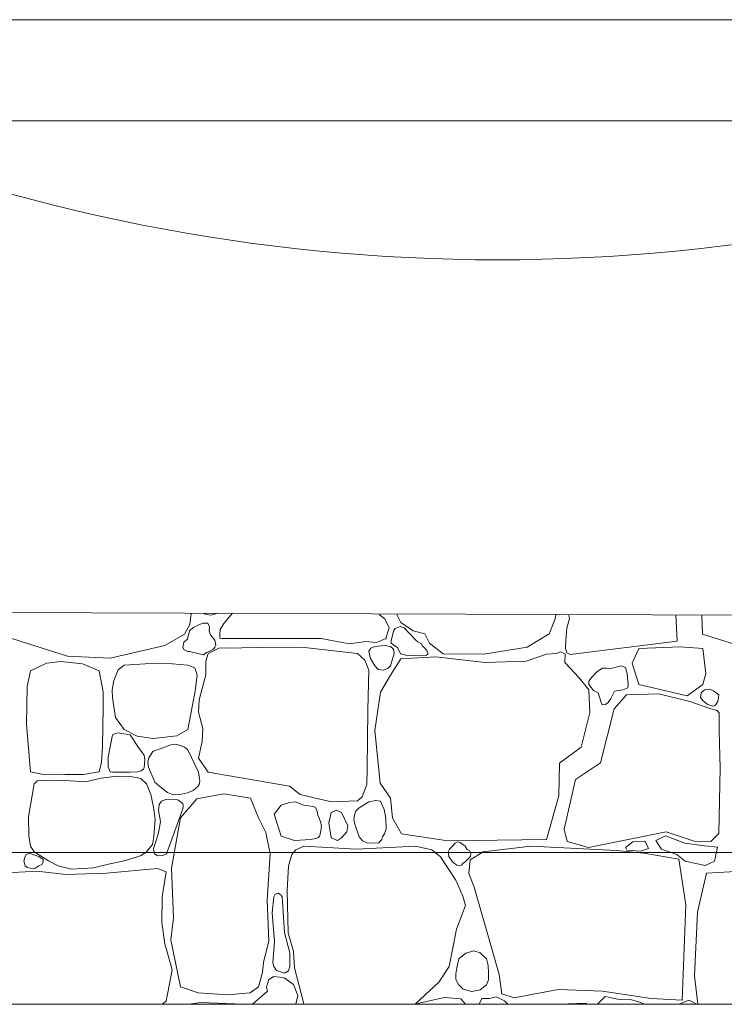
# Model space of a CAD drawing. Header units: millimetres. Extents: x -573548 to 674770, y -184010 to -47794.
# Tile 127 of 181: x 109009 to 110509, y -100578 to -98483. Entities that reach past the tile are written whole.
import ezdxf
from ezdxf.enums import TextEntityAlignment as Align

# ---------------------------------------------------------------- set-up
doc = ezdxf.new("R2010")
doc.units = ezdxf.units.MM
for name, color, linetype, lineweight in [('A.02 RZUT PIWNICY_is$0$_HATCH_Nr_pióra__18', 8, 'Continuous', 9), ('A.02 RZUT PIWNICY_is$0$podciagi_Nr_pióra__1', 8, 'Continuous', 9), ('A.02 RZUT PIWNICY_is$0$Structural - Bearing_Nr_pióra__21', 8, 'Continuous', 9), ('A.02 RZUT PIWNICY_is$0$Structural - Grid', 8, 'Continuous', 9), ('A.02 RZUT PIWNICY_is$0$Structural - Grid_Nr_pióra__17', 8, 'Continuous', 9)]:
    doc.layers.add(name, color=color, linetype=linetype, lineweight=lineweight)
doc.styles.add('A.02 RZUT PIWNICY_is$0$STYL_AUTOMATYCZNY_1', font='arial.ttf')

# ---------------------------------------------------------------- blocks, each defined once
blk = doc.blocks.new('*X106')
at = {"layer": 'A.02 RZUT PIWNICY_is$0$_HATCH_Nr_pióra__18'}
for p, q in [((109944.6, -99745.4), (109942, -99770)), ((109971.6, -99745.5), (109973, -99747.3)), ((109973, -99747.3), (109977.7, -99748.2)), ((109977.7, -99748.2), (109986.9, -99750)), ((109986.9, -99750), (109994.5, -99747.7)), ((109994.5, -99747.7), (110000.5, -99745.6)), ((110033, -99745.7), (110013.9, -99767.9)), ((110345.7, -99748.9), (110345.4, -99746.9)), ((110381.8, -99747), (110390.7, -99765.5)), ((110719.7, -99757.6), (110720.8, -99748.2)), ((110748, -99748.3), (110750, -99757.1)), ((109969.4, -99766.9), (109960.7, -99770.6)), ((109980.4, -99767.1), (109969.4, -99766.9)), ((109983.9, -99775.3), (109980.4, -99767.1)), ((110013.9, -99767.9), (110006.4, -99780.5)), ((110357.3, -99758), (110345.7, -99748.9)), ((110366, -99777), (110357.3, -99758)), ((110390.7, -99765.5), (110417.6, -99783.2)), ((110706.5, -99789.8), (110719.7, -99757.6)), ((110750, -99757.1), (110744.2, -99777.7)), ((110979.6, -99805.1), (110976.2, -99749.1)), ((111033.3, -99790.2), (111031.7, -99749.3)), ((109681.6, -99836.8), (109533.3, -99790.2)), ((109942, -99770), (109930.8, -99790.6)), ((109941.1, -99783.2), (109937, -99801.3)), ((109948.9, -99775.9), (109941.1, -99783.2)), ((109960.7, -99770.6), (109948.9, -99775.9)), ((109983.3, -99783.2), (109983.9, -99775.3)), ((109986.2, -99791.4), (109983.3, -99783.2)), ((110006.4, -99780.5), (110005.5, -99791)), ((110359.4, -99799.7), (110366, -99777)), ((110375.6, -99784.1), (110370.4, -99804.6)), ((110379.3, -99777.9), (110375.6, -99784.1)), ((110389.4, -99774.3), (110379.3, -99777.9)), ((110398.1, -99777), (110389.4, -99774.3)), ((110422.4, -99802.5), (110398.1, -99777)), ((110417.6, -99783.2), (110442.3, -99789.8)), ((110442.3, -99789.8), (110451.8, -99809.2)), ((110660.3, -99818.3), (110706.5, -99789.8)), ((110744.2, -99777.7), (110742.4, -99802.9)), ((111181.6, -99836.8), (111033.3, -99790.2)), ((109930.8, -99790.6), (109888.3, -99814.2)), ((109929.1, -99807.6), (109926.8, -99818.7)), ((109937, -99801.3), (109929.1, -99807.6)), ((109994.9, -99803), (109986.2, -99791.4)), ((109997.4, -99813.4), (109994.9, -99803)), ((110005.5, -99791), (110005.4, -99799.1)), ((110005.4, -99799.1), (110009.7, -99799.7)), ((110009.7, -99799.7), (110221.1, -99799.3)), ((110221.1, -99799.3), (110280.9, -99810.9)), ((110280.9, -99810.9), (110316.4, -99805.9)), ((110316.4, -99805.9), (110340, -99808.4)), ((110340, -99808.4), (110359.4, -99799.7)), ((110370.4, -99804.6), (110370.7, -99809.7)), ((110370.7, -99809.7), (110373.9, -99812.6)), ((110427.5, -99806.3), (110422.4, -99802.5)), ((110434.7, -99810.9), (110427.5, -99806.3)), ((110437.2, -99815.5), (110434.7, -99810.9)), ((110451.8, -99809.2), (110481.1, -99831.9)), ((110742.4, -99802.9), (110741.5, -99820.7)), ((110751.5, -99833.6), (110979.6, -99805.1)), ((109888.3, -99814.2), (109772, -99841.3)), ((109926.8, -99818.7), (109930, -99824)), ((109930, -99824), (109932.2, -99824.7)), ((109932.2, -99824.7), (109936.7, -99826.9)), ((109936.7, -99826.9), (109941.1, -99827.4)), ((109941.1, -99827.4), (109970.8, -99834)), ((109970.8, -99834), (109977.4, -99829.1)), ((109980.8, -99831.5), (109976.1, -99848.1)), ((109977.4, -99829.1), (109983.3, -99827.4)), ((110003.5, -99820.1), (109980.8, -99831.5)), ((109983.3, -99827.4), (109992.5, -99822.4)), ((109992.5, -99822.4), (109995.4, -99818.1)), ((109995.4, -99818.1), (109997.4, -99813.4)), ((110015, -99819.4), (110003.5, -99820.1)), ((110020.5, -99820.4), (110015, -99819.4)), ((110084.4, -99818.7), (110020.5, -99820.4)), ((110179.8, -99818.3), (110084.4, -99818.7)), ((110298.7, -99831.5), (110179.8, -99818.3)), ((110314.6, -99845.6), (110298.7, -99831.5)), ((110327.3, -99820), (110322.7, -99826.7)), ((110322.7, -99826.7), (110325.6, -99840.8)), ((110335.8, -99816.6), (110327.3, -99820)), ((110356.8, -99814.5), (110335.8, -99816.6)), ((110369.3, -99816.6), (110356.8, -99814.5)), ((110375.3, -99822.3), (110369.3, -99816.6)), ((110369.3, -99857.9), (110376.8, -99831.3)), ((110373.9, -99812.6), (110384, -99818.7)), ((110376.8, -99831.3), (110375.3, -99822.3)), ((110384, -99818.7), (110390.5, -99832.1)), ((110390.5, -99832.1), (110399.8, -99834)), ((110442.4, -99819.9), (110437.2, -99815.5)), ((110446.1, -99825.2), (110442.4, -99819.9)), ((110448.2, -99829.7), (110446.1, -99825.2)), ((110448.3, -99832.9), (110448.2, -99829.7)), ((110481.1, -99831.9), (110567.8, -99832.7)), ((110567.8, -99832.7), (110660.3, -99818.3)), ((110722.9, -99831.7), (110701.2, -99833.2)), ((110730.3, -99827.9), (110722.9, -99831.7)), ((110740.9, -99832.4), (110730.3, -99827.9)), ((110741.5, -99820.7), (110744.4, -99830)), ((110744.4, -99830), (110751.5, -99833.6)), ((110897.7, -99820.7), (110883.3, -99852.3)), ((110986.6, -99817.3), (110897.7, -99820.7)), ((111033.9, -99820.7), (110986.6, -99817.3)), ((111040.6, -99874.3), (111033.9, -99820.7)), ((109636.7, -99852.3), (109602.8, -99868.2)), ((109667.1, -99848.8), (109636.7, -99852.3)), ((109713.4, -99853.4), (109667.1, -99848.8)), ((109772, -99841.3), (109681.6, -99836.8)), ((109889, -99852), (109846.8, -99853.4)), ((109937.7, -99856.4), (109889, -99852)), ((109976.1, -99848.1), (109975.6, -99876.6)), ((110323.1, -99867.2), (110314.6, -99845.6)), ((110325.6, -99840.8), (110335.8, -99857.9)), ((110390.7, -99843.1), (110369.3, -99877.4)), ((110465.9, -99838.9), (110390.7, -99843.1)), ((110399.8, -99834), (110405.4, -99836.3)), ((110405.4, -99836.3), (110413.6, -99835.8)), ((110413.6, -99835.8), (110445.9, -99834.9)), ((110445.9, -99834.9), (110448.3, -99832.9)), ((110570.7, -99850.9), (110465.9, -99838.9)), ((110657.8, -99848), (110570.7, -99850.9)), ((110701.2, -99833.2), (110657.8, -99848)), ((110740.4, -99850.9), (110740.9, -99832.4)), ((110770.9, -99883.5), (110740.4, -99850.9)), ((110883.3, -99852.3), (110897.7, -99897.4)), ((109602.8, -99868.2), (109595.6, -99901.8)), ((109749, -99868.2), (109713.4, -99853.4)), ((109757.7, -99912.8), (109749, -99868.2)), ((109789.5, -99866.1), (109780.3, -99888.9)), ((109801.9, -99856.4), (109789.5, -99866.1)), ((109846.8, -99853.4), (109801.9, -99856.4)), ((109952.2, -99861.8), (109937.7, -99856.4)), ((109957.4, -99877.1), (109952.2, -99861.8)), ((110320.9, -99951.4), (110323.1, -99867.2)), ((110335.8, -99857.9), (110342.6, -99865.7)), ((110342.6, -99865.7), (110353.4, -99866.8)), ((110353.4, -99866.8), (110363.5, -99863.6)), ((110363.5, -99863.6), (110369.3, -99857.9)), ((110808.5, -99870.6), (110797.3, -99881.8)), ((110820.6, -99863), (110808.5, -99870.6)), ((110828.4, -99862.8), (110820.6, -99863)), ((110837.8, -99863.7), (110828.4, -99862.8)), ((110860.2, -99857.9), (110837.8, -99863.7)), ((110869.5, -99861.1), (110860.2, -99857.9)), ((110873.2, -99875), (110869.5, -99861.1)), ((109780.3, -99888.9), (109776.8, -99908.9)), ((109953.4, -99911.4), (109957.4, -99877.1)), ((109975.6, -99876.6), (109961.9, -99930.2)), ((110369.3, -99877.4), (110347.8, -99913.7)), ((110791.6, -99908.7), (110770.9, -99883.5)), ((110797.3, -99881.8), (110791.5, -99890.4)), ((110791.5, -99890.4), (110791.6, -99897.4)), ((110874.7, -99897.6), (110873.2, -99875)), ((111033.9, -99897.4), (111040.6, -99874.3)), ((109595.6, -99901.8), (109594, -99982.7)), ((109757.4, -99945.8), (109757.7, -99912.8)), ((109776.8, -99908.9), (109777.1, -99925.9)), ((109937.7, -99993), (109953.4, -99911.4)), ((110347.8, -99913.7), (110335.8, -99995)), ((110791.6, -99897.4), (110801.4, -99910.1)), ((110793.2, -99957), (110791.6, -99908.7)), ((110801.4, -99910.1), (110811.4, -99915.1)), ((110811.4, -99915.1), (110817.6, -99935.5)), ((110838, -99927.4), (110846.1, -99911.8)), ((110846.1, -99911.8), (110863.8, -99908.8)), ((110863.8, -99908.8), (110874.3, -99904.5)), ((110874.3, -99904.5), (110874.7, -99897.6)), ((110897.7, -99897.4), (111000.8, -99921.9)), ((111000.8, -99921.9), (111033.9, -99897.4)), ((111028.7, -99925.3), (111030.4, -99915.5)), ((111030.4, -99915.5), (111037.7, -99908.9)), ((111037.7, -99908.9), (111047.7, -99907.7)), ((111047.7, -99907.7), (111056.9, -99910.9)), ((111056.9, -99910.9), (111068, -99919.4)), ((109777.1, -99925.9), (109783.9, -99967.8)), ((109961.9, -99930.2), (109960.2, -99956.2)), ((110817.6, -99935.5), (110819.8, -99941)), ((110826.4, -99940.2), (110832.1, -99935.7)), ((110832.1, -99935.7), (110838, -99927.4)), ((110871.6, -99919.4), (110845.2, -99949.2)), ((110940.2, -99917), (110871.6, -99919.4)), ((111006.2, -99933.9), (110940.2, -99917)), ((111050.8, -99949.2), (111006.2, -99933.9)), ((111033.9, -99931.6), (111028.7, -99925.3)), ((111043, -99939.3), (111033.9, -99931.6)), ((111066.1, -99933.6), (111061.8, -99939.9)), ((111068, -99919.4), (111066.1, -99933.6)), ((109756.2, -100029.5), (109757.4, -99945.8)), ((109960.2, -99956.2), (109969.3, -99991.3)), ((110319.6, -100076.9), (110320.9, -99951.4)), ((110774.6, -100030.9), (110793.2, -99957)), ((110845.2, -99949.2), (110816.3, -100063.9)), ((110819.8, -99941), (110826.4, -99940.2)), ((111054.2, -99943.3), (111043, -99939.3)), ((111064.2, -99952.9), (111050.8, -99949.2)), ((111059.2, -99942.7), (111054.2, -99943.3)), ((111061.8, -99939.9), (111059.2, -99942.7)), ((111068.4, -99957.9), (111064.2, -99952.9)), ((111068.6, -99962), (111068.4, -99957.9)), ((109783.9, -99967.8), (109801.9, -99993)), ((111069, -99995.8), (111068.6, -99962)), ((109594, -99982.7), (109602.8, -100083)), ((109801.9, -99993), (109830.1, -100007.3)), ((109914.3, -100006.8), (109937.7, -99993)), ((109969.3, -99991.3), (109967.9, -100018.5)), ((110335.8, -99995), (110347.4, -100107.7)), ((111070.6, -100075.5), (111069, -99995.8)), ((109777.1, -100004.9), (109768.3, -100052.2)), ((109780.3, -100002.8), (109777.1, -100004.9)), ((109788.8, -100000.4), (109780.3, -100002.8)), ((109814.8, -100004.9), (109788.8, -100000.4)), ((109832.6, -100031.7), (109814.8, -100004.9)), ((109830.1, -100007.3), (109864.1, -100012.7)), ((109864.1, -100012.7), (109914.3, -100006.8)), ((109967.9, -100018.5), (109960.6, -100054.4)), ((109753.7, -100062.9), (109756.2, -100029.5)), ((109840.2, -100042.4), (109832.6, -100031.7)), ((109863.2, -100040), (109854.3, -100053.4)), ((109901.6, -100025.9), (109863.2, -100040)), ((109914.2, -100025.4), (109901.6, -100025.9)), ((109922.2, -100027.3), (109914.2, -100025.4)), ((109930.6, -100031), (109922.2, -100027.3)), ((109937.5, -100036.7), (109930.6, -100031)), ((109960, -100084.3), (109937.5, -100036.7)), ((110728.8, -100064.7), (110774.6, -100030.9)), ((109768.3, -100052.2), (109768, -100072.5)), ((109844.8, -100047.6), (109840.2, -100042.4)), ((109846.3, -100057.6), (109844.8, -100047.6)), ((109845, -100074), (109846.3, -100057.6)), ((109854.3, -100053.4), (109852.3, -100062.5)), ((109852.3, -100062.5), (109853.9, -100073.6)), ((109960.6, -100054.4), (109980.8, -100084.1)), ((109602.8, -100083), (109633.2, -100089.8)), ((109715.8, -100089.1), (109749, -100083)), ((109749, -100083), (109753.7, -100062.9)), ((109768, -100072.5), (109770.6, -100079.5)), ((109770.6, -100079.5), (109772.2, -100083.5)), ((109772.2, -100083.5), (109777.1, -100084.3)), ((109814.8, -100084.3), (109830.4, -100083)), ((109830.4, -100083), (109837.6, -100081.2)), ((109837.6, -100081.2), (109843, -100077.3)), ((109843, -100077.3), (109845, -100074)), ((109853.9, -100073.6), (109867.7, -100105.6)), ((110318.8, -100110.5), (110319.6, -100076.9)), ((110727.2, -100134.5), (110728.8, -100064.7)), ((110816.3, -100063.9), (110762.7, -100099.8)), ((111068.1, -100214.6), (111070.6, -100075.5)), ((109616.9, -100102.2), (109610.6, -100109.2)), ((109631.9, -100101.7), (109616.9, -100102.2)), ((109666.7, -100101.1), (109631.9, -100101.7)), ((109633.2, -100089.8), (109675.6, -100089.2)), ((109719.7, -100104.4), (109666.7, -100101.1)), ((109675.6, -100089.2), (109715.8, -100089.1)), ((109753, -100097.1), (109719.7, -100104.4)), ((109786.9, -100092.4), (109753, -100097.1)), ((109777.1, -100084.3), (109814.8, -100084.3)), ((109815.4, -100092.9), (109786.9, -100092.4)), ((109837.4, -100097.8), (109815.4, -100092.9)), ((109849.3, -100109.2), (109837.4, -100097.8)), ((109962.9, -100102.5), (109960, -100084.3)), ((109961.8, -100110.3), (109962.9, -100102.5)), ((109980.8, -100084.1), (110154.2, -100113.6)), ((110762.7, -100099.8), (110739.1, -100205.1)), ((109610.6, -100109.2), (109598.6, -100178.9)), ((109859.1, -100131.9), (109849.3, -100109.2)), ((109867.7, -100105.6), (109882.4, -100118.3)), ((109882.4, -100118.3), (109894, -100127.3)), ((109937, -100128.1), (109948.9, -100122.9)), ((109948.9, -100122.9), (109959, -100114.7)), ((109959, -100114.7), (109961.8, -100110.3)), ((110154.2, -100113.6), (110177.1, -100131.8)), ((110308.8, -100136.7), (110318.8, -100110.5)), ((110347.4, -100107.7), (110368.9, -100139.5)), ((109864.7, -100158.6), (109859.1, -100131.9)), ((109881.7, -100145.9), (109876.5, -100153.1)), ((109890.5, -100142.3), (109881.7, -100145.9)), ((109898.4, -100141.3), (109890.5, -100142.3)), ((109894, -100127.3), (109905.3, -100131.5)), ((109916, -100143.2), (109898.4, -100141.3)), ((109905.3, -100131.5), (109912.3, -100132)), ((109912.3, -100132), (109924.4, -100131.1)), ((109927.3, -100150.7), (109916, -100143.2)), ((109956.5, -100140.7), (109922.2, -100181.1)), ((109924.4, -100131.1), (109937, -100128.1)), ((110014.3, -100130), (109956.5, -100140.7)), ((110071.2, -100139), (110014.3, -100130)), ((110088.2, -100181.1), (110071.2, -100139)), ((110177.1, -100131.8), (110206.8, -100138.8)), ((110206.8, -100138.8), (110243.5, -100147.1)), ((110243.5, -100147.1), (110298.7, -100145.2)), ((110298.7, -100145.2), (110308.8, -100136.7)), ((110337.8, -100144), (110323.2, -100147.2)), ((110348.1, -100145.4), (110337.8, -100144)), ((110352.3, -100155.6), (110348.1, -100145.4)), ((110368.9, -100139.5), (110373, -100181.1)), ((110701.2, -100227), (110727.2, -100134.5)), ((109867.8, -100183.9), (109864.7, -100158.6)), ((109876.5, -100153.1), (109875.4, -100165.9)), ((109875.4, -100165.9), (109879.2, -100189.2)), ((109892.5, -100257.5), (109927.1, -100162.4)), ((109927.1, -100162.4), (109927.8, -100155.4)), ((109927.8, -100155.4), (109927.3, -100150.7)), ((110136.5, -100154.3), (110121.2, -100173.7)), ((110154.1, -100148.3), (110136.5, -100154.3)), ((110167.4, -100147.3), (110154.1, -100148.3)), ((110170.3, -100148.6), (110167.4, -100147.3)), ((110183.5, -100154.3), (110170.3, -100148.6)), ((110205.1, -100156.8), (110183.5, -100154.3)), ((110209.1, -100158.9), (110205.1, -100156.8)), ((110213, -100168), (110209.1, -100158.9)), ((110253.1, -100164.6), (110243, -100170)), ((110264.8, -100170), (110253.1, -100164.6)), ((110295.2, -100166.8), (110292.6, -100175.7)), ((110302, -100159.7), (110295.2, -100166.8)), ((110323.2, -100147.2), (110302, -100159.7)), ((110355.3, -100163.3), (110352.3, -100155.6)), ((110358.8, -100182.1), (110355.3, -100163.3)), ((109598.6, -100178.9), (109599.1, -100218.5)), ((109865.2, -100220.8), (109867.8, -100183.9)), ((109922.2, -100181.1), (109902.8, -100288.5)), ((110103.4, -100212.1), (110088.2, -100181.1)), ((110121.2, -100173.7), (110136.5, -100220)), ((110214.5, -100175.8), (110213, -100168)), ((110219.7, -100189.3), (110214.5, -100175.8)), ((110243, -100170), (110237.6, -100191.9)), ((110278, -100198.1), (110264.8, -100170)), ((110292.6, -100175.7), (110291.3, -100184.5)), ((110291.3, -100184.5), (110292.9, -100194.4)), ((110359.8, -100204.3), (110358.8, -100182.1)), ((110373, -100181.1), (110392.4, -100215)), ((109877.3, -100201.7), (109874.7, -100215.9)), ((109879.2, -100189.2), (109877.3, -100201.7)), ((110222.3, -100199.3), (110219.7, -100189.3)), ((110220.1, -100213.3), (110222.3, -100199.3)), ((110237.6, -100191.9), (110243, -100223.7)), ((110276, -100211.3), (110278, -100198.1)), ((110292.9, -100194.4), (110302, -100221.6)), ((110356, -100215.2), (110359.8, -100204.3)), ((110739.1, -100205.1), (110745.3, -100231.9)), ((109599.1, -100218.5), (109602.4, -100241.8)), ((109862.6, -100238.3), (109865.2, -100220.8)), ((109874.7, -100215.9), (109864.5, -100247.3)), ((110112.9, -100257.5), (110103.4, -100212.1)), ((110136.5, -100220), (110164.5, -100229.4)), ((110164.5, -100229.4), (110198.4, -100227.4)), ((110198.4, -100227.4), (110210.3, -100225.3)), ((110210.3, -100225.3), (110216.1, -100223)), ((110216.1, -100223), (110217.8, -100220)), ((110217.8, -100220), (110220.1, -100213.3)), ((110243, -100223.7), (110256, -100229.1)), ((110256, -100229.1), (110264.8, -100223.7)), ((110264.8, -100223.7), (110276, -100211.3)), ((110302, -100221.6), (110309.7, -100229.9)), ((110309.7, -100229.9), (110318.4, -100234.6)), ((110347.3, -100231.1), (110350.3, -100227.1)), ((110350.3, -100227.1), (110352.3, -100221.6)), ((110352.3, -100221.6), (110356, -100215.2)), ((110392.4, -100215), (110491, -100230.3)), ((110491, -100230.3), (110701.2, -100227)), ((110790.7, -100244.3), (110955.9, -100211.3)), ((110954.3, -100219.2), (110934.2, -100229.5)), ((110934.2, -100229.5), (110946, -100248.1)), ((110995.6, -100234.9), (110954.3, -100219.2)), ((110955.9, -100211.3), (111015.3, -100231.1)), ((111050.8, -100231.9), (111068.1, -100214.6)), ((109602.4, -100241.8), (109610.6, -100253.3)), ((109849.3, -100253.3), (109862.6, -100238.3)), ((109864.5, -100247.3), (109866.8, -100257.9)), ((110167.8, -100249.3), (110159.2, -100259.2)), ((110184.3, -100241.8), (110167.8, -100249.3)), ((110296.6, -100248), (110184.3, -100241.8)), ((110422.4, -100241.8), (110296.6, -100248)), ((110318.4, -100234.6), (110330.8, -100234.8)), ((110330.8, -100234.8), (110344.5, -100234.4)), ((110344.5, -100234.4), (110347.3, -100231.1)), ((110456.8, -100249.3), (110422.4, -100241.8)), ((110475.8, -100264.1), (110456.8, -100249.3)), ((110495, -100247.9), (110491.5, -100253.4)), ((110501, -100241.8), (110495, -100247.9)), ((110506.5, -100234.8), (110501, -100241.8)), ((110511.8, -100232.5), (110506.5, -100234.8)), ((110517.1, -100233.6), (110511.8, -100232.5)), ((110527.8, -100241.8), (110517.1, -100233.6)), ((110532.4, -100248.4), (110527.8, -100241.8)), ((110537.3, -100250.9), (110532.4, -100248.4)), ((110540.4, -100256.2), (110537.3, -100250.9)), ((110668.1, -100241.8), (110566.2, -100253.8)), ((110850.2, -100250.9), (110668.1, -100241.8)), ((110745.3, -100231.9), (110790.7, -100244.3)), ((110908.4, -100256.3), (110850.2, -100250.9)), ((110869.5, -100244.7), (110884.7, -100232.4)), ((110871.9, -100250.1), (110869.5, -100244.7)), ((110901.9, -100252.5), (110871.9, -100250.1)), ((110884.7, -100232.4), (110911.2, -100231.4)), ((110918, -100246.2), (110901.9, -100252.5)), ((110911.2, -100231.4), (110918, -100246.2)), ((110946, -100248.1), (110978.9, -100258.9)), ((111037.8, -100240.8), (110995.6, -100234.9)), ((111015.3, -100231.1), (111050.8, -100231.9)), ((111065.2, -100243.7), (111037.8, -100240.8)), ((111058.9, -100273.6), (111065.2, -100243.7)), ((109591.5, -100263.5), (109588.7, -100272.7)), ((109594.3, -100258.4), (109591.5, -100263.5)), ((109601, -100257.3), (109594.3, -100258.4)), ((109620.5, -100263.5), (109601, -100257.3)), ((109610.6, -100253.3), (109641.2, -100272.5)), ((109629.9, -100269.6), (109620.5, -100263.5)), ((109629.4, -100275.6), (109629.9, -100269.6)), ((109771.5, -100279.2), (109805.8, -100271.7)), ((109805.8, -100271.7), (109838.3, -100261.2)), ((109838.3, -100261.2), (109849.3, -100253.3)), ((109866.8, -100257.9), (109873.9, -100261.8)), ((109873.9, -100261.8), (109884.2, -100261.2)), ((109884.2, -100261.2), (109892.5, -100257.5)), ((110106.7, -100356.2), (110112.9, -100257.5)), ((110159.2, -100259.2), (110152.1, -100283.9)), ((110508.4, -100314.1), (110475.8, -100264.1)), ((110491.5, -100253.4), (110493.3, -100263.8)), ((110493.3, -100263.8), (110501, -100274.9)), ((110527.8, -100274.9), (110539.6, -100263.4)), ((110538.5, -100270.3), (110535.6, -100299.6)), ((110566.2, -100253.8), (110538.5, -100270.3)), ((110539.6, -100263.4), (110540.4, -100256.2)), ((110983, -100269.4), (110908.4, -100256.3)), ((110978.9, -100258.9), (110996.1, -100273.6)), ((110998, -100366.5), (110983, -100269.4)), ((109588.7, -100272.7), (109591.5, -100283.7)), ((109591.5, -100283.7), (109595.5, -100286.7)), ((109595.5, -100286.7), (109602.2, -100288.2)), ((109602.2, -100288.2), (109612.1, -100288.7)), ((109612.1, -100288.7), (109620.5, -100283.7)), ((109620.5, -100283.7), (109626.6, -100280.2)), ((109626.6, -100280.2), (109629.4, -100275.6)), ((109641.2, -100272.5), (109661.6, -100283.7)), ((109661.6, -100283.7), (109690.1, -100290.3)), ((109690.1, -100290.3), (109736.6, -100287.7)), ((109736.6, -100287.7), (109771.5, -100279.2)), ((109873.3, -100289.3), (109764.6, -100298.8)), ((109891.5, -100296.1), (109873.3, -100289.3)), ((109902.8, -100288.5), (109906.9, -100393.7)), ((110152.1, -100283.9), (110149.3, -100335.9)), ((110501, -100274.9), (110510.3, -100282.2)), ((110510.3, -100282.2), (110515, -100283.6)), ((110515, -100283.6), (110519.9, -100282.1)), ((110519.9, -100282.1), (110523.3, -100278.6)), ((110523.3, -100278.6), (110527.8, -100274.9)), ((110996.1, -100273.6), (111039.2, -100282.5)), ((111039.2, -100282.5), (111058.9, -100273.6)), ((109616.5, -100294.6), (109541.8, -100299.2)), ((109678.7, -100301.5), (109616.5, -100294.6)), ((109764.6, -100298.8), (109678.7, -100301.5)), ((109883, -100349.6), (109891.5, -100296.1)), ((110522.8, -100347.9), (110508.4, -100314.1)), ((110535.6, -100299.6), (110547.4, -100328.9)), ((111041.8, -100299.2), (111022.4, -100382.1)), ((111116.5, -100294.6), (111041.8, -100299.2)), ((110547.4, -100328.9), (110583.1, -100455.2)), ((109882.1, -100403.8), (109883, -100349.6)), ((110110, -100443.7), (110106.7, -100356.2)), ((110120.4, -100349.6), (110117.3, -100383.2)), ((110123.5, -100343.7), (110120.4, -100349.6)), ((110130.1, -100341.4), (110123.5, -100343.7)), ((110136.4, -100345.6), (110130.1, -100341.4)), ((110138.1, -100349.6), (110136.4, -100345.6)), ((110143.4, -100425.3), (110138.1, -100349.6)), ((110149.3, -100335.9), (110151.3, -100426.3)), ((110528.6, -100367.7), (110522.8, -100347.9)), ((110509.6, -100418.5), (110528.6, -100367.7)), ((110990.1, -100569.2), (110998, -100366.5)), ((109906.9, -100393.7), (109901.2, -100441.2)), ((110117.3, -100383.2), (110121.9, -100444)), ((111022.4, -100382.1), (111015.9, -100517.7)), ((109888.5, -100449.1), (109882.1, -100403.8)), ((110493.9, -100497.8), (110509.6, -100418.5)), ((110154.7, -100468.7), (110143.4, -100425.3)), ((110151.3, -100426.3), (110162.5, -100466)), ((109895.5, -100474.4), (109888.5, -100449.1)), ((109901.2, -100441.2), (109922.2, -100541.1)), ((110098.9, -100488.7), (110110, -100443.7)), ((110121.9, -100444), (110118.3, -100490)), ((110583.1, -100455.2), (110600.4, -100514.7)), ((109904.4, -100504.4), (109895.5, -100474.4)), ((110154.5, -100497.8), (110154.7, -100468.7)), ((110162.5, -100466), (110164.5, -100500.2)), ((110514.8, -100481.3), (110510.1, -100500.8)), ((110529.4, -100469.4), (110514.8, -100481.3)), ((110546.4, -100464.5), (110529.4, -100469.4)), ((110560.2, -100468.7), (110546.4, -100464.5)), ((110573.5, -100481.3), (110560.2, -100468.7)), ((110577.3, -100495.7), (110573.5, -100481.3)), ((110096.8, -100510.1), (110098.9, -100488.7)), ((110118.3, -100490), (110120.4, -100497.8)), ((110120.4, -100497.8), (110126.5, -100506.3)), ((110151.6, -100507.1), (110154.5, -100497.8)), ((110164.5, -100500.2), (110184.3, -100577.4)), ((110471.6, -100531.2), (110493.9, -100497.8)), ((110510.1, -100500.8), (110508.2, -100512.9)), ((110577.8, -100511.3), (110577.3, -100495.7)), ((109891.5, -100571.7), (109904.4, -100504.4)), ((110088.2, -100541.1), (110096.8, -100510.1)), ((110120.4, -100519), (110110.3, -100525.5)), ((110132.7, -100520.5), (110120.4, -100519)), ((110126.5, -100506.3), (110143.1, -100511.5)), ((110144.4, -100522.3), (110132.7, -100520.5)), ((110143.1, -100511.5), (110151.6, -100507.1)), ((110162.8, -100536.2), (110144.4, -100522.3)), ((110508.2, -100512.9), (110508, -100525.4)), ((110577.9, -100526.3), (110577.8, -100511.3)), ((110600.4, -100514.7), (110606.2, -100555.6)), ((111015.9, -100517.7), (111023.3, -100578.1)), ((109922.2, -100541.1), (109959.4, -100553.9)), ((110070, -100553.9), (110088.2, -100541.1)), ((110107.3, -100534.5), (110105, -100541.6)), ((110105, -100541.6), (110107.3, -100549.8)), ((110110.3, -100525.5), (110107.3, -100534.5)), ((110171.7, -100559.5), (110162.8, -100536.2)), ((110422.4, -100577.4), (110471.6, -100531.2)), ((110508, -100525.4), (110514.8, -100536.6)), ((110514.8, -100536.6), (110523.5, -100545.9)), ((110559.8, -100547.1), (110573.5, -100536.6)), ((110573.5, -100536.6), (110577.9, -100526.3)), ((109959.4, -100553.9), (110022.1, -100557.6)), ((110022.1, -100557.6), (110070, -100553.9)), ((110107.3, -100549.8), (110075.4, -100578.1)), ((110167.4, -100578.1), (110171.7, -100559.5)), ((110484, -100563.8), (110429.1, -100575.4)), ((110519.1, -100566.7), (110484, -100563.8)), ((110523.5, -100545.9), (110542.1, -100550.5)), ((110542.1, -100550.5), (110559.8, -100547.1)), ((110563.7, -100565.4), (110558, -100578.1)), ((110579.9, -100566), (110563.7, -100565.4)), ((110594.3, -100562.3), (110579.9, -100566)), ((110611.6, -100570.8), (110594.3, -100562.3)), ((110606.2, -100555.6), (110632.2, -100564.2)), ((110632.2, -100564.2), (110726.3, -100546.9)), ((110726.3, -100546.9), (110820, -100550.2)), ((110820, -100550.2), (110923.7, -100565.9)), ((110826, -100561.5), (110820, -100567.1)), ((110839, -100564.5), (110826, -100561.5)), ((110856.8, -100567.5), (110839, -100564.5)), ((109883.3, -100578.1), (109891.5, -100571.7)), ((109940, -100578.1), (109965.1, -100574.1)), ((109965.1, -100574.1), (110037, -100577.4)), ((110037, -100577.4), (110037.6, -100578.1)), ((110184.3, -100577.4), (110190.5, -100578.1)), ((110409.8, -100578.1), (110422.4, -100577.4)), ((110429.1, -100575.4), (110422.3, -100578.1)), ((110529, -100578.1), (110519.1, -100566.7)), ((110618.8, -100578.1), (110611.6, -100570.8)), ((110727.2, -100577.8), (110726.6, -100578.1)), ((110785, -100575.4), (110727.2, -100577.8)), ((110787, -100578.1), (110785, -100575.4)), ((110820, -100567.1), (110809.4, -100578.1)), ((110877, -100567.1), (110856.8, -100567.5)), ((110899.9, -100573.2), (110877, -100567.1)), ((110908.8, -100578.1), (110899.9, -100573.2)), ((110923.7, -100565.9), (110990.1, -100569.2)), ((110983.7, -100578.1), (111004.1, -100569.6)), ((111004.1, -100569.6), (111021.1, -100578.1))]:
    blk.add_line(p, q, dxfattribs=at)
for p in [(109983.3, -99783.2), (110359.4, -99799.7), (111064.2, -99952.9), (110243, -100170), (110264.8, -100223.7), (110527.8, -100274.9)]:
    blk.add_point(p, dxfattribs=at)
blk = doc.blocks.new('A.02 RZUT PIWNICY_is$0$Wypełnienie_14_1')
at = {"layer": 'A.02 RZUT PIWNICY_is$0$_HATCH_Nr_pióra__18'}
blk.add_blockref('*X106', (0, 0), dxfattribs=at)
blk = doc.blocks.new('A.02 RZUT PIWNICY_is$0$Standardowy znacznik osi_3')
at = {"layer": 'A.02 RZUT PIWNICY_is$0$Structural - Grid_Nr_pióra__17'}
blk.add_line((2962.2, 0), (40906.6, 0), dxfattribs=at)
at = {"layer": 'A.02 RZUT PIWNICY_is$0$Structural - Grid_Nr_pióra__17', "style": 'A.02 RZUT PIWNICY_is$0$STYL_AUTOMATYCZNY_1'}
for tag, p in [('AC_MarkerText_1_0', (-250, -335)), ('AC_MarkerText_1_1', (44118.7, -335))]:
    blk.add_attdef(tag, text='', height=350, rotation=180, dxfattribs=at).set_placement(p, align=Align.TOP_CENTER)
blk = doc.blocks.new('A.02 RZUT PIWNICY_is$0$Standardowy znacznik osi_4')
at = {"layer": 'A.02 RZUT PIWNICY_is$0$Structural - Grid_Nr_pióra__17'}
blk.add_line((1000, 0), (42868.7, 0), dxfattribs=at)
at = {"layer": 'A.02 RZUT PIWNICY_is$0$Structural - Grid_Nr_pióra__17', "style": 'A.02 RZUT PIWNICY_is$0$STYL_AUTOMATYCZNY_1'}
for tag, p in [('AC_MarkerText_1_0', (-250, -335)), ('AC_MarkerText_1_1', (44118.7, -335))]:
    blk.add_attdef(tag, text='', height=350, rotation=180, dxfattribs=at).set_placement(p, align=Align.TOP_CENTER)
blk = doc.blocks.new('A.02 RZUT PIWNICY_is')
at = {"layer": 'A.02 RZUT PIWNICY_is$0$podciagi_Nr_pióra__1'}
blk.add_line((109107.3, -98697.8), (112087.3, -98697.8), dxfattribs=at)
blk.add_arc((110597.2, -95092.7), 3900.9, 247.5441, 292.4559, dxfattribs=at)
at = {"layer": 'A.02 RZUT PIWNICY_is$0$Structural - Bearing_Nr_pióra__21'}
for p, q in [((113367.3, -99757.8), (107847.3, -99737.8)), ((107847.3, -100578.1), (113367.3, -100578.1))]:
    blk.add_line(p, q, dxfattribs=at)
at = {"layer": 'A.02 RZUT PIWNICY_is$0$_HATCH_Nr_pióra__18'}
blk.add_blockref('A.02 RZUT PIWNICY_is$0$Wypełnienie_14_1', (0, 0), dxfattribs=at)
at = {"layer": 'A.02 RZUT PIWNICY_is$0$Structural - Grid', "zscale": 1000, "rotation": 180}
for name, p in [('A.02 RZUT PIWNICY_is$0$Standardowy znacznik osi_4', (121683.4, -98482.5)), ('A.02 RZUT PIWNICY_is$0$Standardowy znacznik osi_3', (121683.4, -100254.9))]:
    blk.add_blockref(name, p, dxfattribs=at)

msp = doc.modelspace()

# ---------------------------------------------------------------- block references
at = {"ltscale": 10}
msp.add_blockref('A.02 RZUT PIWNICY_is', (-570.227, 0), dxfattribs=at)

doc.saveas('drawing.dxf')
